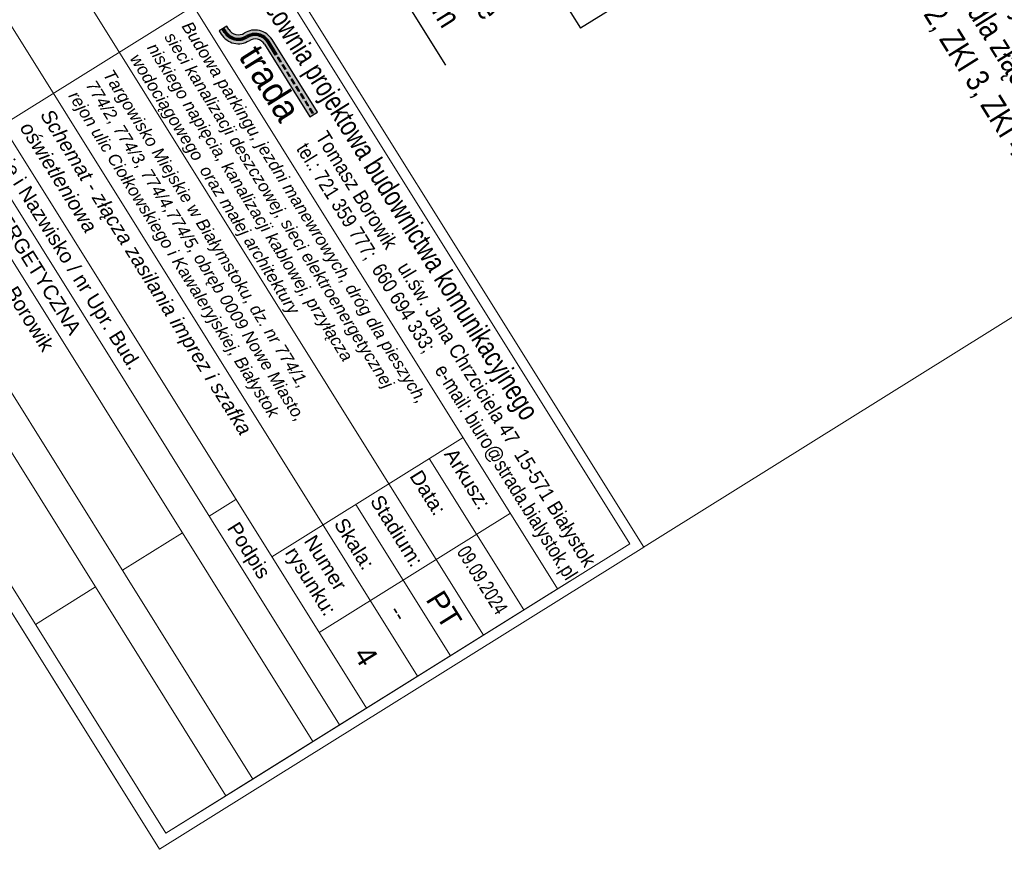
# Model space of a CAD drawing. Header units: metres. Extents: x 0 to 8443948, y 0 to 5887002.
# Tile 215 of 256: x 8443531 to 8443592, y 5886388 to 5886439. Entities that reach past the tile are written whole.
import ezdxf

# ---------------------------------------------------------------- set-up
doc = ezdxf.new("R2010")
doc.units = ezdxf.units.M
doc.header["$MEASUREMENT"] = 0
doc.set_wipeout_variables(frame=1)
for name, color, linetype, lineweight in [('!!!_STR_legenda', 7, 'CONTINUOUS', 13), ('!str zakres opracowania', 182, 'CONTINUOUS', 140), ('- ABM', 200, 'CONTINUOUS', 30)]:
    doc.layers.add(name, color=color, linetype=linetype, lineweight=lineweight)
doc.layers.add('tabelka', color=7, linetype='CONTINUOUS', true_color=0x999999)
doc.styles.add('Annotative', font='arial.ttf')
doc.styles.add('RAMKA', font='arial.ttf', dxfattribs={"height": 5})
doc.styles.add('ROMAND', font='ROMAND.SHX')
doc.styles.add('tab', font='txt')

# ---------------------------------------------------------------- blocks, each defined once
blk = doc.blocks.new('11')
at = {"layer": 'tabelka'}
h = blk.add_hatch(color=256, dxfattribs=at)
edge = h.paths.add_edge_path()
edge.add_line((33074.722, 11441.308), (33074.93, 11441.308))
edge.add_arc((33074.93, 11442.388), 1.08, 270, 360)
edge.add_arc((33076.61, 11442.388), 0.6, 90, 180, ccw=False)
edge.add_line((33076.61, 11442.988), (33081.214, 11442.988))
edge.add_line((33081.214, 11442.988), (33081.214, 11443.468))
edge.add_line((33081.214, 11443.468), (33076.61, 11443.468))
edge.add_arc((33076.61, 11442.388), 1.08, 90, 180)
edge.add_arc((33074.93, 11442.388), 0.6, 270, 360, ccw=False)
edge.add_line((33074.93, 11441.788), (33074.722, 11441.788))
edge.add_line((33074.722, 11441.788), (33074.722, 11441.308))
h = blk.add_hatch(color=255, dxfattribs=at)
h.paths.add_polyline_path([(33076.61, 11443.171), (33077.418, 11443.171), (33077.418, 11443.209), (33076.61, 11443.209, 0.414214), (33075.789, 11442.388, -0.414214), (33074.93, 11441.529), (33074.722, 11441.529), (33074.722, 11441.491), (33074.93, 11441.491, 0.414214), (33075.828, 11442.388, -0.414214)])
h.paths.add_polyline_path([(33076.61, 11443.248), (33077.418, 11443.248), (33077.418, 11443.286), (33076.61, 11443.286, 0.414214), (33075.712, 11442.388, -0.414214), (33074.93, 11441.606), (33074.722, 11441.606), (33074.722, 11441.568), (33074.93, 11441.568, 0.414214), (33075.751, 11442.388, -0.414214)])
for points in [[(33077.881, 11443.248), (33077.581, 11443.248), (33077.581, 11443.209), (33077.881, 11443.209)], [(33078.345, 11443.248), (33078.045, 11443.248), (33078.045, 11443.209), (33078.345, 11443.209)], [(33078.809, 11443.248), (33078.509, 11443.248), (33078.509, 11443.209), (33078.809, 11443.209)], [(33079.272, 11443.248), (33078.972, 11443.248), (33078.972, 11443.209), (33079.272, 11443.209)], [(33079.736, 11443.248), (33079.436, 11443.248), (33079.436, 11443.209), (33079.736, 11443.209)], [(33080.2, 11443.248), (33079.9, 11443.248), (33079.9, 11443.209), (33080.2, 11443.209)], [(33080.664, 11443.248), (33080.364, 11443.248), (33080.364, 11443.209), (33080.664, 11443.209)], [(33081.127, 11443.248), (33080.827, 11443.248), (33080.827, 11443.209), (33081.127, 11443.209)]]:
    blk.add_hatch(color=255, dxfattribs=at).paths.add_polyline_path(points)
at = {"layer": 'tabelka', "color": 255}
for p, q in [((33077.418, 11443.286), (33077.418, 11443.248)), ((33077.418, 11443.209), (33077.418, 11443.171)), ((33077.581, 11443.248), (33077.581, 11443.209))]:
    blk.add_line(p, q, dxfattribs=at)
at = {"layer": 'tabelka'}
blk.add_lwpolyline([(33074.722, 11441.308), (33074.93, 11441.308, 0.414214), (33076.01, 11442.388, -0.414214), (33076.61, 11442.988), (33081.214, 11442.988), (33081.214, 11443.468), (33076.61, 11443.468, 0.414214), (33075.53, 11442.388, -0.414214), (33074.93, 11441.788), (33074.722, 11441.788)], format="xyb", close=True, dxfattribs=at)
at = {"layer": 'tabelka', "color": 255, "linetype": 'Continuous', "ltscale": 20, "flags": 128}
for points in [[(33077.418, 11443.286), (33076.61, 11443.286, 0.414214), (33075.712, 11442.388, -0.414214), (33074.93, 11441.606), (33074.722, 11441.606)], [(33077.418, 11443.248), (33076.61, 11443.248, 0.414214), (33075.751, 11442.388, -0.414214), (33074.93, 11441.568), (33074.722, 11441.568)], [(33077.418, 11443.209), (33076.61, 11443.209, 0.414214), (33075.789, 11442.388, -0.414214), (33074.93, 11441.529), (33074.722, 11441.529)], [(33077.418, 11443.171), (33076.61, 11443.171, 0.414214), (33075.828, 11442.388, -0.414214), (33074.93, 11441.491), (33074.722, 11441.491)]]:
    blk.add_lwpolyline(points, format="xyb", dxfattribs=at)
at = {"layer": 'tabelka', "color": 255}
for points in [[(33077.581, 11443.248), (33077.881, 11443.248), (33077.881, 11443.209), (33077.581, 11443.209)], [(33078.045, 11443.248), (33078.345, 11443.248), (33078.345, 11443.209), (33078.045, 11443.209)], [(33078.509, 11443.248), (33078.809, 11443.248), (33078.809, 11443.209), (33078.509, 11443.209)], [(33078.972, 11443.248), (33079.272, 11443.248), (33079.272, 11443.209), (33078.972, 11443.209)], [(33079.436, 11443.248), (33079.736, 11443.248), (33079.736, 11443.209), (33079.436, 11443.209)], [(33079.9, 11443.248), (33080.2, 11443.248), (33080.2, 11443.209), (33079.9, 11443.209)], [(33080.364, 11443.248), (33080.664, 11443.248), (33080.664, 11443.209), (33080.364, 11443.209)], [(33080.827, 11443.248), (33081.127, 11443.248), (33081.127, 11443.209), (33080.827, 11443.209)]]:
    blk.add_lwpolyline(points, close=True, dxfattribs=at)

msp = doc.modelspace()

# ---------------------------------------------------------------- linework, layer by layer
at = {"layer": '- ABM', "color": 7, "lineweight": 0}
for p in [(8443330.469, 5886723.896), (8443709.662, 5886494.186)]:
    msp.add_line(p, (8443540.012, 5886388.268), dxfattribs=at)
at = {"layer": '- ABM', "color": 7, "lineweight": 25}
for p, q in [((8443555.169, 5886455.46), (8443565.76, 5886438.495)), ((8443590.36, 5886453.854), (8443565.76, 5886438.495)), ((8443547.014, 5886453.042), (8443557.501, 5886436.245))]:
    msp.add_line(p, q, dxfattribs=at)

# ---------------------------------------------------------------- texts
at = {"layer": '- ABM', "color": 1, "lineweight": 25, "char_height": 1.40928, "attachment_point": 1, "rotation": 301.97776, "style": 'ROMAND'}
for s, insert in [('{\\fArial Narrow|b0|i0|c238|p34;Gniazda na przesłonie \\Pz plexi grubości 5mm}', (8443552.491, 5886453.254)), ('{\\fArial Narrow|b0|i0|c238|p34;Przykładowy widok \\Prozmieszczenia \\Pgniazd wtykowych\\Pw obudowie dla złącz\\PZKI 1, ZKI 2, ZKI 3, ZKI 4}', (8443591.769, 5886451.624))]:
    msp.add_mtext_dynamic_manual_height_columns(s, width=79.6931, gutter_width=12.5, heights=[0], dxfattribs=dict(at, insert=insert))

# ---------------------------------------------------------------- next in the draw order: wipeouts: each hides what was drawn before it
at = {"color": 0, "lineweight": 20}
msp.add_wipeout([(8443541.933, 5886451.102), (8443569.621, 5886406.754), (8443540.012, 5886388.268), (8443512.324, 5886432.616)], dxfattribs=at).dxf.layer = '!str zakres opracowania'

# ---------------------------------------------------------------- next in the draw order: linework, layer by layer
at = {"layer": '!!!_STR_legenda', "lineweight": 15}
for p, q in [((8443541.84, 5886450.086), (8443568.766, 5886406.958)), ((8443537.427, 5886447.33), (8443564.352, 5886404.203)), ((8443532.89, 5886444.498), (8443554.039, 5886410.622)), ((8443546.503, 5886442.617), (8443528.763, 5886431.54)), ((8443528.863, 5886441.984), (8443555.789, 5886398.856)), ((8443525.738, 5886440.033), (8443552.664, 5886396.905)), ((8443524.099, 5886439.01), (8443551.025, 5886395.882)), ((8443551.025, 5886395.882), (8443524.099, 5886439.01)), ((8443522.46, 5886437.987), (8443549.386, 5886394.859)), ((8443545.717, 5886392.568), (8443518.791, 5886435.696)), ((8443517.152, 5886434.673), (8443544.078, 5886391.545)), ((8443540.409, 5886389.254), (8443513.483, 5886432.382)), ((8443558.576, 5886413.455), (8443546.888, 5886406.158)), ((8443556.509, 5886412.165), (8443562.286, 5886402.912)), ((8443554.039, 5886410.622), (8443559.816, 5886401.37)), ((8443544.691, 5886409.676), (8443543.052, 5886408.653)), ((8443552.019, 5886409.361), (8443557.795, 5886400.109)), ((8443561.464, 5886408.829), (8443549.776, 5886401.531)), ((8443568.766, 5886406.958), (8443545.717, 5886392.568)), ((8443568.766, 5886406.958), (8443545.717, 5886392.568)), ((8443565.097, 5886404.668), (8443540.409, 5886389.254))]:
    msp.add_line(p, q, dxfattribs=at)
msp.add_lwpolyline([(8443541.933, 5886451.102), (8443569.621, 5886406.754), (8443540.012, 5886388.268), (8443512.324, 5886432.616)], close=True, dxfattribs=at)
for points in [[(8443541.413, 5886407.63), (8443537.744, 5886405.339)], [(8443536.105, 5886404.316), (8443532.436, 5886402.025)], [(8443545.717, 5886392.568), (8443540.409, 5886389.254)]]:
    msp.add_lwpolyline(points, dxfattribs=at)

# ---------------------------------------------------------------- next in the draw order: block references
at = {"layer": '!!!_STR_legenda', "lineweight": 0, "xscale": 1.139405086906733, "yscale": 1.13940496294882, "zscale": 1.139405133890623, "rotation": 301.9777552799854}
msp.add_blockref('11', (8412527.726, 5911501.314), dxfattribs=at)

# ---------------------------------------------------------------- next in the draw order: texts
at = {"layer": '!!!_STR_legenda', "lineweight": 15}
for s, height, style, width, p in [('Pracownia projektowa budownictwa komunikacyjnego', 1.25142, 'tab', 0.8, (8443545.32, 5886441.465)), ('Imię i Nazwisko / nr Upr. Bud.', 0.88394, 'RAMKA', 1, (8443529.607, 5886431.284)), ('tel.: 721 359 777;  660 694 333;', 0.88394, 'RAMKA', 0.85, (8443548.347, 5886431.122)), ('mgr inż. Adam Borowik', 0.88394, 'Annotative', 1, (8443526.154, 5886429.397)), ('e-mail: biuro@strada.bialystok.pl', 0.88394, 'RAMKA', 0.85, (8443556.802, 5886417.579)), ('Arkusz:', 0.8839, 'RAMKA', 1, (8443557.383, 5886412.444)), ('Data:', 0.8839, 'RAMKA', 1, (8443555.271, 5886411.1)), ('Stadium:', 0.8839, 'RAMKA', 1, (8443552.855, 5886409.58)), ('Skala:', 0.8839, 'RAMKA', 1, (8443550.647, 5886408.179)), ('Podpis', 0.8839, 'RAMKA', 1, (8443544.116, 5886407.925)), ('Numer', 0.8839, 'RAMKA', 1, (8443548.812, 5886407.132)), ('rysunku:', 0.8839, 'RAMKA', 1, (8443547.659, 5886406.412)), ('09.09.2024', 0.8839, 'RAMKA', 0.75, (8443558.159, 5886406.474)), ('PT', 1.2851, 'RAMKA', 1, (8443556.256, 5886403.558)), ('--', 0.9029, 'RAMKA', 1, (8443554.038, 5886402.848)), ('4', 1.285, 'RAMKA', 1, (8443551.828, 5886400.183))]:
    msp.add_text(s, height=height, rotation=301.97776, dxfattribs=dict(at, style=style, width=width)).set_placement(p)
at = {"layer": '!!!_STR_legenda', "lineweight": 30, "style": 'RAMKA', "width": 1}
msp.add_text('BRANŻA ELEKTROENERGETYCZNA', height=0.88391, rotation=301.97776, dxfattribs=at).set_placement((8443523.28, 5886437.685))
at = {"layer": '!!!_STR_legenda', "lineweight": 0, "style": 'tab', "width": 1}
msp.add_text('trada', height=1.6061, rotation=301.97776, dxfattribs=at).set_placement((8443544.807, 5886436.779))
at = {"layer": '!!!_STR_legenda', "lineweight": 15, "style": 'RAMKA', "oblique": 0.88, "width": 0.900212}
msp.add_text('Tomasz Borowik    ul.św. Jana Chrzciciela 47  15-571 Białystok', height=0.88374, rotation=301.97776, dxfattribs=at).set_placement((8443549.522, 5886431.855))
at = {"layer": '!!!_STR_legenda', "lineweight": 15, "attachment_point": 1, "rotation": 301.97776, "style": 'Annotative'}
for s, insert, char_height, width in [('{\\fArial|b0|i1|c238|p34;Budowa parkingu, jezdni manewrowych, dróg dla pieszych, sieci kanalizacji deszczowej, sieci elektroenergetycznej niskiego napięcia, kanalizacji kablowej, przyłącza wodociągowego  oraz małej architektury}', (8443541.976, 5886439.009), 0.746208, 28.79801), ('{\\fArial|b0|i1|c238|p34;Targowisko Miejskie w Białymstoku, dz. nr 774/1, 774/2, 774/3, 774/4,774/5, obręb 0009 Nowe Miasto, \\Prejon ulic Ciołkowskiego i Kawaleryjskiej, Białystok}', (8443537.168, 5886436.064), 0.746208, 25.81626), ('{\\fArial|b0|i1|c238|p34;Schemat - złącza zasilania imprez i szafka oświetleniowa}', (8443533.445, 5886433.656), 0.88394, 28.17375)]:
    msp.add_mtext(s, dxfattribs=dict(at, insert=insert, char_height=char_height, width=width))

doc.saveas('drawing.dxf')
